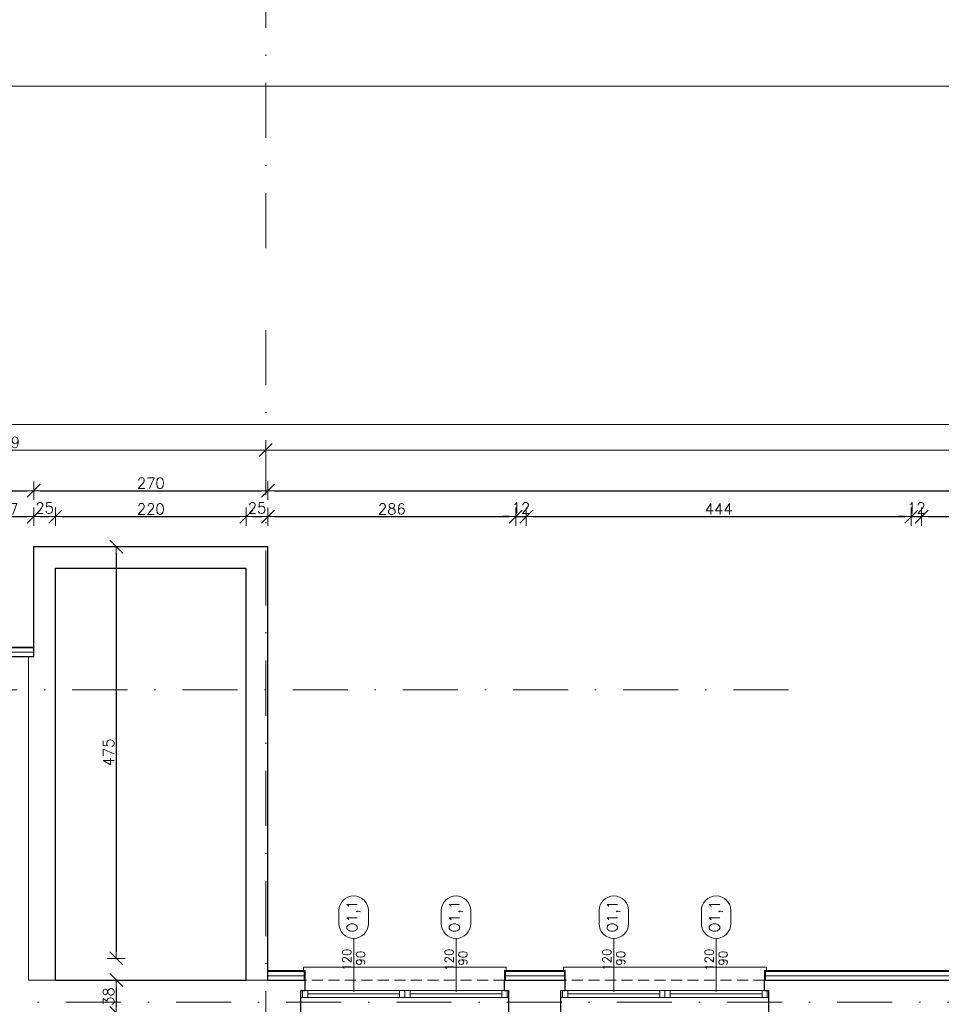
# Model space of a CAD drawing. Header units: millimetres. Extents: x 23192 to 177760, y -399809 to -79279.
# Tile 149 of 256: x 52907 to 53970, y -194342 to -193206. Entities that reach past the tile are written whole.
import ezdxf
from ezdxf.enums import TextEntityAlignment as Align

# ---------------------------------------------------------------- set-up
doc = ezdxf.new("R2010")
doc.units = ezdxf.units.MM
doc.linetypes.add('DASHDOT', pattern=[25.4, 12.7, -6.35, 0, -6.35])
doc.linetypes.add('HIDDEN', pattern=[9.525, 6.35, -3.175])
doc.layers.get('0').update_dxf_attribs({"lineweight": 0})
for name, color, linetype, lineweight in [('!! 0_ Istn-okna', 6, 'Continuous', 13), ('!! 0_ Istn-sciany', 3, 'Continuous', 30), ('!! 0_ Istn-widok', 1, 'Continuous', 15), ('!! 0_Istn-cienka', 4, 'Continuous', 9), ('!! 0_Opis_okna', 8, 'Continuous', 15), ('!! 0_Osie', 1, 'DASHDOT', 13), ('!! 1_ tynk zewn  - nowy', 21, 'Continuous', 20), ('!! 2_ remont Ocieplenie', 4, 'ZIGZAG', 5), ('!! wymiary osi', 250, 'Continuous', 9), ('0-osie-liniA', 14, 'DASHDOT', 5)]:
    doc.layers.add(name, color=color, linetype=linetype, lineweight=lineweight)
doc.layers.add('!! 0_ramki', color=66, linetype='Continuous', lineweight=9, plot=False)
doc.styles.add('ARCHETYP', font='romans.shx', dxfattribs={"height": 15})
doc.styles.add('TXT', font='simplex.shx')
doc.linetypes.add('ZIGZAG', pattern='A,0.00254,-5.08,[131,ltypeshp.shx,S=5.08,R=0,X=-5.08,Y=0],-10.16,[131,ltypeshp.shx,S=5.08,R=180,X=5.08,Y=0],-5.08', length=20.32254)
doc.dimstyles.new('DIM50', dxfattribs={"dimscale": 5, "dimtxt": 2.5, "dimasz": 1.5, "dimexe": 0, "dimexo": 0, "dimgap": 0.5, "dimtad": 1, "dimdec": 4, "dimrnd": 0.5, "dimdsep": 46, "dimtxsty": 'TXT', "dimblk1": 'TICK1', "dimblk2": 'TICK1', "dimsah": 1, "dimcen": 0, "dimse1": 1, "dimse2": 1, "dimclrd": 1, "dimclre": 7, "dimclrt": 9, "dimadec": 0, "dimazin": 0, "dimtfac": 1, "dimtdec": 4, "dimtmove": 2, "dimatfit": 3, "dimldrblk": 'TICK1', "dimfxl": 1, "dimtolj": 1, "dimarcsym": 0})

# ---------------------------------------------------------------- blocks, each defined once
blk = doc.blocks.new('TICK1')
at = {"color": 2}
blk.add_line((-1, -1), (1, 1), dxfattribs=at)
at = {"color": 0}
for p, q in [((0, 0), (-1, 0)), ((0, -1.4), (0, 1.4))]:
    blk.add_line(p, q, dxfattribs=at)
blk = doc.blocks.new('*D3757')
at = {"layer": '!! wymiary osi', "color": 1, "lineweight": -2, "transparency": 16777216}
blk.add_line((48925.2, -193735.9), (54984.2, -193735.9), dxfattribs=at)
at = {"layer": 'DEFPOINTS', "color": 0, "transparency": 16777216}
for p in [(48917.7, -193635.5), (54991.7, -193635.5), (54991.7, -193735.9)]:
    blk.add_point(p, dxfattribs=at)
at = {"layer": '!! wymiary osi', "color": 1, "lineweight": -2, "transparency": 16777216, "xscale": 7.5, "yscale": 7.5, "zscale": 7.5, "rotation": 180}
blk.add_blockref('TICK1', (48917.7, -193735.9), dxfattribs=at)
at = {"layer": '!! wymiary osi', "color": 1, "lineweight": -2, "transparency": 16777216, "xscale": 7.5, "yscale": 7.5, "zscale": 7.5}
blk.add_blockref('TICK1', (54991.7, -193735.9), dxfattribs=at)
at = {"layer": '!! wymiary osi', "color": 9, "transparency": 16777216, "insert": (51954.7, -193727.1), "char_height": 12.5, "attachment_point": 5, "style": 'TXT'}
blk.add_mtext('\\A1;6074', dxfattribs=at)
blk = doc.blocks.new('*D3762')
at = {"layer": '!! wymiary osi', "color": 1, "lineweight": -2, "transparency": 16777216}
blk.add_line((52599.7, -193765.3), (53183.7, -193765.3), dxfattribs=at)
at = {"layer": 'DEFPOINTS', "color": 0, "transparency": 16777216}
for p in [(52592.2, -193765.3), (53191.2, -193765.3), (53191.2, -193765.3)]:
    blk.add_point(p, dxfattribs=at)
at = {"layer": '!! wymiary osi', "color": 1, "lineweight": -2, "transparency": 16777216, "xscale": 7.5, "yscale": 7.5, "zscale": 7.5, "rotation": 180}
blk.add_blockref('TICK1', (52592.2, -193765.3), dxfattribs=at)
at = {"layer": '!! wymiary osi', "color": 1, "lineweight": -2, "transparency": 16777216, "xscale": 7.5, "yscale": 7.5, "zscale": 7.5}
blk.add_blockref('TICK1', (53191.2, -193765.3), dxfattribs=at)
at = {"layer": '!! wymiary osi', "color": 9, "transparency": 16777216, "insert": (52891.7, -193756.5), "char_height": 12.5, "attachment_point": 5, "style": 'TXT'}
blk.add_mtext('\\A1;599', dxfattribs=at)
blk = doc.blocks.new('*D3763')
at = {"layer": '!! wymiary osi', "color": 1, "lineweight": -2, "transparency": 16777216}
blk.add_line((53198.7, -193765.3), (54984.2, -193765.3), dxfattribs=at)
at = {"layer": 'DEFPOINTS', "color": 0, "transparency": 16777216}
for p in [(53191.2, -193765.3), (54991.7, -193765.3), (54991.7, -193765.3)]:
    blk.add_point(p, dxfattribs=at)
at = {"layer": '!! wymiary osi', "color": 1, "lineweight": -2, "transparency": 16777216, "xscale": 7.5, "yscale": 7.5, "zscale": 7.5, "rotation": 180}
blk.add_blockref('TICK1', (53191.2, -193765.3), dxfattribs=at)
at = {"layer": '!! wymiary osi', "color": 1, "lineweight": -2, "transparency": 16777216, "xscale": 7.5, "yscale": 7.5, "zscale": 7.5}
blk.add_blockref('TICK1', (54991.7, -193765.3), dxfattribs=at)
at = {"layer": '!! wymiary osi', "color": 9, "transparency": 16777216, "insert": (54091.5, -193756.5), "char_height": 12.5, "attachment_point": 5, "style": 'TXT'}
blk.add_mtext('\\A1;1800.5', dxfattribs=at)
blk = doc.blocks.new('BLOK OSIE A-B PN')
at = {"layer": '0-osie-liniA', "ltscale": 5}
blk.add_lwpolyline([(53191.2, -182063), (53191.2, -184306.7)], dxfattribs=at)
blk = doc.blocks.new('1_ok-opis')
blk.add_line((0, 111.6), (0, 50))
for points in [[(-17, 128.6), (-17, 143.6)], [(17, 128.6), (17, 143.6)]]:
    blk.add_lwpolyline(points)
for centre, start, end in [((0, 143.6), 0, 180), ((0, 128.6), 180, 0)]:
    blk.add_arc(centre, 17, start, end)
at = {"style": 'ARCHETYP'}
for tag, height, rotation, p in [('NR', 12, 90, (0, 136.9)), ('NR', 12, 270, (0, 136.9)), ('SZEROKOŚĆ', 10, 90, (-8, 78.3)), ('WYSOKOŚĆ', 10, 270, (-8, 78.3)), ('WYSOKOŚĆ', 10, 90, (8, 78.3)), ('SZEROKOŚĆ', 10, 270, (8, 78.3))]:
    blk.add_attdef(tag, text='', height=height, rotation=rotation, dxfattribs=at).set_placement(p, align=Align.MIDDLE)
blk = doc.blocks.new('*D2241')
at = {"layer": '!! wymiary osi', "color": 1, "lineweight": -2, "transparency": 16777216}
blk.add_line((51662.2, -193749.3), (52916.2, -193749.3), dxfattribs=at)
at = {"layer": 'DEFPOINTS', "color": 0, "transparency": 16777216}
for p in [(52923.7, -193749.3), (51654.7, -193904.6), (52923.7, -193904.6)]:
    blk.add_point(p, dxfattribs=at)
at = {"layer": '!! wymiary osi', "color": 1, "lineweight": -2, "transparency": 16777216, "xscale": 7.5, "yscale": 7.5, "zscale": 7.5, "rotation": 180}
blk.add_blockref('TICK1', (51654.7, -193749.3), dxfattribs=at)
at = {"layer": '!! wymiary osi', "color": 1, "lineweight": -2, "transparency": 16777216, "xscale": 7.5, "yscale": 7.5, "zscale": 7.5}
blk.add_blockref('TICK1', (52923.7, -193749.3), dxfattribs=at)
at = {"layer": '!! wymiary osi', "color": 9, "transparency": 16777216, "insert": (52289.2, -193740.6), "char_height": 12.5, "attachment_point": 5, "style": 'TXT'}
blk.add_mtext('\\A1;1269', dxfattribs=at)
blk = doc.blocks.new('*D2242')
at = {"layer": '!! wymiary osi', "color": 1, "lineweight": -2, "transparency": 16777216}
blk.add_line((52931.2, -193749.3), (53186.2, -193749.3), dxfattribs=at)
at = {"layer": 'DEFPOINTS', "color": 0, "transparency": 16777216}
for p in [(53193.7, -193749.3), (52923.7, -193904.6), (53193.7, -193904.6)]:
    blk.add_point(p, dxfattribs=at)
at = {"layer": '!! wymiary osi', "color": 1, "lineweight": -2, "transparency": 16777216, "xscale": 7.5, "yscale": 7.5, "zscale": 7.5, "rotation": 180}
blk.add_blockref('TICK1', (52923.7, -193749.3), dxfattribs=at)
at = {"layer": '!! wymiary osi', "color": 1, "lineweight": -2, "transparency": 16777216, "xscale": 7.5, "yscale": 7.5, "zscale": 7.5}
blk.add_blockref('TICK1', (53193.7, -193749.3), dxfattribs=at)
at = {"layer": '!! wymiary osi', "color": 9, "transparency": 16777216, "insert": (53058.7, -193740.6), "char_height": 12.5, "attachment_point": 5, "style": 'TXT'}
blk.add_mtext('\\A1;270', dxfattribs=at)
blk = doc.blocks.new('*D2243')
at = {"layer": '!! wymiary osi', "color": 1, "lineweight": -2, "transparency": 16777216}
blk.add_line((53201.2, -193749.3), (55021.2, -193749.3), dxfattribs=at)
at = {"layer": 'DEFPOINTS', "color": 0, "transparency": 16777216}
for p in [(55028.7, -193749.3), (53193.7, -193904.6), (55028.7, -194277.6)]:
    blk.add_point(p, dxfattribs=at)
at = {"layer": '!! wymiary osi', "color": 1, "lineweight": -2, "transparency": 16777216, "xscale": 7.5, "yscale": 7.5, "zscale": 7.5, "rotation": 180}
blk.add_blockref('TICK1', (53193.7, -193749.3), dxfattribs=at)
at = {"layer": '!! wymiary osi', "color": 1, "lineweight": -2, "transparency": 16777216, "xscale": 7.5, "yscale": 7.5, "zscale": 7.5}
blk.add_blockref('TICK1', (55028.7, -193749.3), dxfattribs=at)
at = {"layer": '!! wymiary osi', "color": 9, "transparency": 16777216, "insert": (54111.2, -193740.6), "char_height": 12.5, "attachment_point": 5, "style": 'TXT'}
blk.add_mtext('\\A1;1835', dxfattribs=at)
blk = doc.blocks.new('*D2263')
at = {"layer": '!! wymiary osi', "color": 1, "lineweight": -2, "transparency": 16777216}
blk.add_line((52931.2, -193779.1), (52941.2, -193779.1), dxfattribs=at)
at = {"layer": 'DEFPOINTS', "color": 0, "transparency": 16777216}
for p in [(52948.7, -193779.1), (52923.7, -193915.6), (52948.7, -193966.6)]:
    blk.add_point(p, dxfattribs=at)
at = {"layer": '!! wymiary osi', "color": 1, "lineweight": -2, "transparency": 16777216, "xscale": 7.5, "yscale": 7.5, "zscale": 7.5, "rotation": 180}
blk.add_blockref('TICK1', (52923.7, -193779.1), dxfattribs=at)
at = {"layer": '!! wymiary osi', "color": 1, "lineweight": -2, "transparency": 16777216, "xscale": 7.5, "yscale": 7.5, "zscale": 7.5}
blk.add_blockref('TICK1', (52948.7, -193779.1), dxfattribs=at)
at = {"layer": '!! wymiary osi', "color": 9, "transparency": 16777216, "insert": (52936.2, -193769.1), "char_height": 12.5, "attachment_point": 5, "style": 'TXT'}
blk.add_mtext('\\A1;25', dxfattribs=at)
blk = doc.blocks.new('*D2264')
at = {"layer": '!! wymiary osi', "color": 1, "lineweight": -2, "transparency": 16777216}
blk.add_line((52956.2, -193779.1), (53161.2, -193779.1), dxfattribs=at)
at = {"layer": 'DEFPOINTS', "color": 0, "transparency": 16777216}
for p in [(53168.7, -193779.1), (53168.7, -193813.6), (52948.7, -193966.6)]:
    blk.add_point(p, dxfattribs=at)
at = {"layer": '!! wymiary osi', "color": 1, "lineweight": -2, "transparency": 16777216, "xscale": 7.5, "yscale": 7.5, "zscale": 7.5, "rotation": 180}
blk.add_blockref('TICK1', (52948.7, -193779.1), dxfattribs=at)
at = {"layer": '!! wymiary osi', "color": 1, "lineweight": -2, "transparency": 16777216, "xscale": 7.5, "yscale": 7.5, "zscale": 7.5}
blk.add_blockref('TICK1', (53168.7, -193779.1), dxfattribs=at)
at = {"layer": '!! wymiary osi', "color": 9, "transparency": 16777216, "insert": (53058.7, -193770.4), "char_height": 12.5, "attachment_point": 5, "style": 'TXT'}
blk.add_mtext('\\A1;220', dxfattribs=at)
blk = doc.blocks.new('*D2265')
at = {"layer": '!! wymiary osi', "color": 1, "lineweight": -2, "transparency": 16777216}
blk.add_line((53176.2, -193779.1), (53186.2, -193779.1), dxfattribs=at)
at = {"layer": 'DEFPOINTS', "color": 0, "transparency": 16777216}
for p in [(53193.7, -193779.1), (53168.7, -193813.6), (53193.7, -194288.6)]:
    blk.add_point(p, dxfattribs=at)
at = {"layer": '!! wymiary osi', "color": 1, "lineweight": -2, "transparency": 16777216, "xscale": 7.5, "yscale": 7.5, "zscale": 7.5, "rotation": 180}
blk.add_blockref('TICK1', (53168.7, -193779.1), dxfattribs=at)
at = {"layer": '!! wymiary osi', "color": 1, "lineweight": -2, "transparency": 16777216, "xscale": 7.5, "yscale": 7.5, "zscale": 7.5}
blk.add_blockref('TICK1', (53193.7, -193779.1), dxfattribs=at)
at = {"layer": '!! wymiary osi', "color": 9, "transparency": 16777216, "insert": (53181.2, -193769.1), "char_height": 12.5, "attachment_point": 5, "style": 'TXT'}
blk.add_mtext('\\A1;25', dxfattribs=at)
blk = doc.blocks.new('*D2266')
at = {"layer": '!! wymiary osi', "color": 1, "lineweight": -2, "transparency": 16777216}
blk.add_line((53201.2, -193779.1), (53472.2, -193779.1), dxfattribs=at)
at = {"layer": 'DEFPOINTS', "color": 0, "transparency": 16777216}
for p in [(53479.7, -193779.1), (53193.7, -194288.6), (53479.7, -194326.6)]:
    blk.add_point(p, dxfattribs=at)
at = {"layer": '!! wymiary osi', "color": 1, "lineweight": -2, "transparency": 16777216, "xscale": 7.5, "yscale": 7.5, "zscale": 7.5, "rotation": 180}
blk.add_blockref('TICK1', (53193.7, -193779.1), dxfattribs=at)
at = {"layer": '!! wymiary osi', "color": 1, "lineweight": -2, "transparency": 16777216, "xscale": 7.5, "yscale": 7.5, "zscale": 7.5}
blk.add_blockref('TICK1', (53479.7, -193779.1), dxfattribs=at)
at = {"layer": '!! wymiary osi', "color": 9, "transparency": 16777216, "insert": (53336.7, -193770.4), "char_height": 12.5, "attachment_point": 5, "style": 'TXT'}
blk.add_mtext('\\A1;286', dxfattribs=at)
blk = doc.blocks.new('*D2267')
at = {"layer": '!! wymiary osi', "color": 1, "lineweight": -2, "transparency": 16777216}
for p, q in [((53472.2, -193779.1), (53464.7, -193779.1)), ((53479.7, -193779.1), (53491.7, -193779.1)), ((53499.2, -193779.1), (53506.7, -193779.1))]:
    blk.add_line(p, q, dxfattribs=at)
at = {"layer": 'DEFPOINTS', "color": 0, "transparency": 16777216}
for p in [(53491.7, -193779.1), (53479.7, -194326.6), (53491.7, -194326.6)]:
    blk.add_point(p, dxfattribs=at)
at = {"layer": '!! wymiary osi', "color": 1, "lineweight": -2, "transparency": 16777216, "xscale": 7.5, "yscale": 7.5, "zscale": 7.5}
blk.add_blockref('TICK1', (53479.7, -193779.1), dxfattribs=at)
at = {"layer": '!! wymiary osi', "color": 1, "lineweight": -2, "transparency": 16777216, "xscale": 7.5, "yscale": 7.5, "zscale": 7.5, "rotation": 180}
blk.add_blockref('TICK1', (53491.7, -193779.1), dxfattribs=at)
at = {"layer": '!! wymiary osi', "color": 9, "transparency": 16777216, "insert": (53485.7, -193769.1), "char_height": 12.5, "attachment_point": 5, "style": 'TXT'}
blk.add_mtext('\\A1;12', dxfattribs=at)
blk = doc.blocks.new('*D2268')
at = {"layer": '!! wymiary osi', "color": 1, "lineweight": -2, "transparency": 16777216}
blk.add_line((53499.2, -193779.1), (53928.2, -193779.1), dxfattribs=at)
at = {"layer": 'DEFPOINTS', "color": 0, "transparency": 16777216}
for p in [(53935.7, -193779.1), (53491.7, -194326.6), (53935.7, -194326.6)]:
    blk.add_point(p, dxfattribs=at)
at = {"layer": '!! wymiary osi', "color": 1, "lineweight": -2, "transparency": 16777216, "xscale": 7.5, "yscale": 7.5, "zscale": 7.5, "rotation": 180}
blk.add_blockref('TICK1', (53491.7, -193779.1), dxfattribs=at)
at = {"layer": '!! wymiary osi', "color": 1, "lineweight": -2, "transparency": 16777216, "xscale": 7.5, "yscale": 7.5, "zscale": 7.5}
blk.add_blockref('TICK1', (53935.7, -193779.1), dxfattribs=at)
at = {"layer": '!! wymiary osi', "color": 9, "transparency": 16777216, "insert": (53713.7, -193770.4), "char_height": 12.5, "attachment_point": 5, "style": 'TXT'}
blk.add_mtext('\\A1;444', dxfattribs=at)
blk = doc.blocks.new('*D2269')
at = {"layer": '!! wymiary osi', "color": 1, "lineweight": -2, "transparency": 16777216}
for p, q in [((53928.2, -193779.1), (53920.7, -193779.1)), ((53935.7, -193779.1), (53947.7, -193779.1)), ((53955.2, -193779.1), (53962.7, -193779.1))]:
    blk.add_line(p, q, dxfattribs=at)
at = {"layer": 'DEFPOINTS', "color": 0, "transparency": 16777216}
for p in [(53947.7, -193779.1), (53935.7, -194326.6), (53947.7, -194326.6)]:
    blk.add_point(p, dxfattribs=at)
at = {"layer": '!! wymiary osi', "color": 1, "lineweight": -2, "transparency": 16777216, "xscale": 7.5, "yscale": 7.5, "zscale": 7.5}
blk.add_blockref('TICK1', (53935.7, -193779.1), dxfattribs=at)
at = {"layer": '!! wymiary osi', "color": 1, "lineweight": -2, "transparency": 16777216, "xscale": 7.5, "yscale": 7.5, "zscale": 7.5, "rotation": 180}
blk.add_blockref('TICK1', (53947.7, -193779.1), dxfattribs=at)
at = {"layer": '!! wymiary osi', "color": 9, "transparency": 16777216, "insert": (53941.7, -193769.1), "char_height": 12.5, "attachment_point": 5, "style": 'TXT'}
blk.add_mtext('\\A1;12', dxfattribs=at)
blk = doc.blocks.new('*D2270')
at = {"layer": '!! wymiary osi', "color": 1, "lineweight": -2, "transparency": 16777216}
blk.add_line((53955.2, -193779.1), (54372.2, -193779.1), dxfattribs=at)
at = {"layer": 'DEFPOINTS', "color": 0, "transparency": 16777216}
for p in [(54379.7, -193779.1), (53947.7, -194326.6), (54379.7, -194326.6)]:
    blk.add_point(p, dxfattribs=at)
at = {"layer": '!! wymiary osi', "color": 1, "lineweight": -2, "transparency": 16777216, "xscale": 7.5, "yscale": 7.5, "zscale": 7.5, "rotation": 180}
blk.add_blockref('TICK1', (53947.7, -193779.1), dxfattribs=at)
at = {"layer": '!! wymiary osi', "color": 1, "lineweight": -2, "transparency": 16777216, "xscale": 7.5, "yscale": 7.5, "zscale": 7.5}
blk.add_blockref('TICK1', (54379.7, -193779.1), dxfattribs=at)
at = {"layer": '!! wymiary osi', "color": 9, "transparency": 16777216, "insert": (54163.7, -193770.4), "char_height": 12.5, "attachment_point": 5, "style": 'TXT'}
blk.add_mtext('\\A1;432', dxfattribs=at)
blk = doc.blocks.new('*D2420')
at = {"layer": '!! wymiary osi', "color": 1, "lineweight": -2, "transparency": 16777216}
blk.add_line((53018.8, -193821.1), (53018.8, -194281.1), dxfattribs=at)
at = {"layer": 'DEFPOINTS', "color": 0, "transparency": 16777216}
for p in [(52948.7, -193813.6), (52948.7, -194288.6), (53018.8, -194288.6)]:
    blk.add_point(p, dxfattribs=at)
at = {"layer": '!! wymiary osi', "color": 1, "lineweight": -2, "transparency": 16777216, "xscale": 7.5, "yscale": 7.5, "zscale": 7.5}
for p, rotation in [((53018.8, -193813.6), 90), ((53018.8, -194288.6), 270)]:
    blk.add_blockref('TICK1', p, dxfattribs=dict(at, rotation=rotation))
at = {"layer": '!! wymiary osi', "color": 9, "transparency": 16777216, "insert": (53010, -194051.1), "char_height": 12.5, "attachment_point": 5, "rotation": 90, "style": 'TXT'}
blk.add_mtext('\\A1;475', dxfattribs=at)
blk = doc.blocks.new('*D2421')
at = {"layer": '!! wymiary osi', "color": 1, "lineweight": -2, "transparency": 16777216}
blk.add_line((53018.8, -194321.1), (53018.8, -194344.1), dxfattribs=at)
at = {"layer": 'DEFPOINTS', "color": 0, "transparency": 16777216}
for p in [(52948.7, -194313.6), (52948.7, -194351.6), (53018.8, -194351.6)]:
    blk.add_point(p, dxfattribs=at)
at = {"layer": '!! wymiary osi', "color": 1, "lineweight": -2, "transparency": 16777216, "xscale": 7.5, "yscale": 7.5, "zscale": 7.5}
for p, rotation in [((53018.8, -194313.6), 90), ((53018.8, -194351.6), 270)]:
    blk.add_blockref('TICK1', p, dxfattribs=dict(at, rotation=rotation))
at = {"layer": '!! wymiary osi', "color": 9, "transparency": 16777216, "insert": (53010, -194332.6), "char_height": 12.5, "attachment_point": 5, "rotation": 90, "style": 'TXT'}
blk.add_mtext('\\A1;38', dxfattribs=at)
blk = doc.blocks.new('*D2624')
at = {"layer": '!! wymiary osi', "color": 1, "lineweight": -2, "transparency": 16777216}
blk.add_line((52874.2, -193779.1), (52916.2, -193779.1), dxfattribs=at)
at = {"layer": 'DEFPOINTS', "color": 0, "transparency": 16777216}
for p in [(52923.7, -193779.1), (52923.7, -193915.6), (52866.7, -193966.6)]:
    blk.add_point(p, dxfattribs=at)
at = {"layer": '!! wymiary osi', "color": 1, "lineweight": -2, "transparency": 16777216, "xscale": 7.5, "yscale": 7.5, "zscale": 7.5, "rotation": 180}
blk.add_blockref('TICK1', (52866.7, -193779.1), dxfattribs=at)
at = {"layer": '!! wymiary osi', "color": 1, "lineweight": -2, "transparency": 16777216, "xscale": 7.5, "yscale": 7.5, "zscale": 7.5}
blk.add_blockref('TICK1', (52923.7, -193779.1), dxfattribs=at)
at = {"layer": '!! wymiary osi', "color": 9, "transparency": 16777216, "insert": (52895.2, -193770.4), "char_height": 12.5, "attachment_point": 5, "style": 'TXT'}
blk.add_mtext('\\A1;57', dxfattribs=at)
blk = doc.blocks.new('BLOK OSI')
at = {"layer": '0-osie-liniA', "ltscale": 5}
for points in [[(53191.21142, -193626.89479), (53191.21142, -199860.81919)], [(51570.03302, -194041.7797), (53810.60983, -194041.7797)], [(48639.33021, -194402.0883), (55424.2848, -194402.0883)]]:
    blk.add_lwpolyline(points, dxfattribs=at)
at = {"layer": '!! wymiary osi'}
dim = blk.add_aligned_dim(p1=(48917.71142, -193635.47368), p2=(54991.71142, -193635.47368), distance=-100.4179, dimstyle='DIM50', dxfattribs=at)
dim.commit()
dim.dimension.update_dxf_attribs({"geometry": '*D3757', "text_midpoint": (51954.71142, -193727.14158)})
for base, p1, p2, picture, middle in [((53191.21142, -193765.29711), (52592.21142, -193765.29711), (53191.21142, -193765.29711), '*D3762', (52891.71142, -193756.54711)), ((54991.71142, -193765.29711), (53191.21142, -193765.29711), (54991.71142, -193765.29711), '*D3763', (54091.46142, -193756.54711))]:
    dim = blk.add_linear_dim(base=base, p1=p1, p2=p2, dimstyle='DIM50', dxfattribs=at)
    dim.commit()
    dim.dimension.update_dxf_attribs({"geometry": picture, "text_midpoint": middle})

msp = doc.modelspace()

# ---------------------------------------------------------------- linework, layer by layer
at = {"layer": '!! 0_ Istn-okna'}
for points in [[(53231.71142, -194325.5883), (53471.71142, -194325.5883)], [(53231.71142, -194333.5883), (53471.71142, -194333.5883)], [(53239.71142, -194329.5883), (53345.71142, -194329.5883)], [(53357.71142, -194329.5883), (53463.71142, -194329.5883)], [(53531.71142, -194325.5883), (53771.71142, -194325.5883)], [(53531.71142, -194333.5883), (53771.71142, -194333.5883)], [(53539.71142, -194329.5883), (53645.71142, -194329.5883)], [(53657.71142, -194329.5883), (53763.71142, -194329.5883)]]:
    msp.add_lwpolyline(points, dxfattribs=at)
for points in [[(53233.71142, -194325.5883), (53239.71142, -194325.5883), (53239.71142, -194333.5883), (53233.71142, -194333.5883)], [(53345.71142, -194325.5883), (53351.71142, -194325.5883), (53351.71142, -194333.5883), (53345.71142, -194333.5883)], [(53351.71142, -194325.5883), (53357.71142, -194325.5883), (53357.71142, -194333.5883), (53351.71142, -194333.5883)], [(53463.71142, -194325.5883), (53469.71142, -194325.5883), (53469.71142, -194333.5883), (53463.71142, -194333.5883)], [(53533.71142, -194325.5883), (53539.71142, -194325.5883), (53539.71142, -194333.5883), (53533.71142, -194333.5883)], [(53645.71142, -194325.5883), (53651.71142, -194325.5883), (53651.71142, -194333.5883), (53645.71142, -194333.5883)], [(53651.71142, -194325.5883), (53657.71142, -194325.5883), (53657.71142, -194333.5883), (53651.71142, -194333.5883)], [(53763.71142, -194325.5883), (53769.71142, -194325.5883), (53769.71142, -194333.5883), (53763.71142, -194333.5883)]]:
    msp.add_lwpolyline(points, close=True, dxfattribs=at)
at = {"layer": '!! 0_ Istn-sciany'}
for points in [[(52923.71142, -193813.5883), (53193.71142, -193813.5883)], [(52923.71142, -193940.5883), (52923.71142, -193813.5883)], [(53193.71142, -194313.5883), (53193.71142, -193813.5883)], [(52948.71142, -193838.5883), (53168.71142, -193838.5883)], [(52948.71142, -194313.5883), (52948.71142, -193838.5883)], [(53168.71142, -194313.5883), (53168.71142, -193838.5883)], [(52856.71142, -193940.5883), (52923.71142, -193940.5883)], [(52948.71142, -194313.5883), (53168.71142, -194313.5883)], [(53193.71142, -194313.5883), (53236.71142, -194313.5883)], [(53236.71142, -194325.5883), (53236.71142, -194313.5883)], [(53466.71142, -194313.5883), (53536.71142, -194313.5883)], [(53466.71142, -194325.5883), (53466.71142, -194313.5883)], [(53536.71142, -194325.5883), (53536.71142, -194313.5883)], [(53766.71142, -194313.5883), (54136.71142, -194313.5883)], [(53766.71142, -194325.5883), (53766.71142, -194313.5883)], [(53231.71142, -194325.5883), (53236.71142, -194325.5883)], [(53231.71142, -194351.5883), (53231.71142, -194325.5883)], [(53466.71142, -194325.5883), (53471.71142, -194325.5883)], [(53471.71142, -194351.5883), (53471.71142, -194325.5883)], [(53531.71142, -194325.5883), (53536.71142, -194325.5883)], [(53531.71142, -194351.5883), (53531.71142, -194325.5883)], [(53766.71142, -194325.5883), (53771.71142, -194325.5883)], [(53771.71142, -194351.5883), (53771.71142, -194325.5883)]]:
    msp.add_lwpolyline(points, dxfattribs=at)
at = {"layer": '!! 0_ Istn-widok'}
for points in [[(52917.71142, -193940.5883), (52917.71142, -194313.5883)], [(52917.71142, -193940.5883), (52923.71142, -193940.5883)], [(53468.71142, -194298.5883), (53234.71142, -194298.5883)], [(53234.71142, -194303.5883), (53234.71142, -194298.5883)], [(53468.71142, -194303.5883), (53468.71142, -194298.5883)], [(53768.71142, -194298.5883), (53534.71142, -194298.5883)], [(53534.71142, -194303.5883), (53534.71142, -194298.5883)], [(53768.71142, -194303.5883), (53768.71142, -194298.5883)], [(52917.71142, -194313.5883), (52923.71142, -194313.5883)], [(52923.71142, -194313.5883), (52948.71142, -194313.5883)], [(53168.71142, -194313.5883), (53193.71142, -194313.5883)]]:
    msp.add_lwpolyline(points, dxfattribs=at)
at = {"layer": '!! 0_Istn-cienka', "linetype": 'HIDDEN', "ltscale": 2}
for points in [[(53466.71142, -194313.5883), (53236.71142, -194313.5883)], [(53766.71142, -194313.5883), (53536.71142, -194313.5883)]]:
    msp.add_lwpolyline(points, dxfattribs=at)
at = {"layer": '!! 0_ramki'}
msp.add_lwpolyline([(52465.42916, -193282.57641), (56665.42916, -193282.57641), (56665.42916, -196252.57641), (52465.42916, -196252.57641)], close=True, dxfattribs=at)
at = {"layer": '!! 1_ tynk zewn  - nowy'}
for points in [[(52923.71142, -193929.5883), (52855.71142, -193929.5883)], [(52923.71142, -193930.5883), (52855.71142, -193930.5883)], [(53236.71142, -194302.5883), (53193.71142, -194302.5883)], [(53236.71142, -194303.5883), (53193.71142, -194303.5883)], [(53235.71142, -194313.5883), (53235.71142, -194302.5883)], [(53236.71142, -194313.5883), (53236.71142, -194302.5883)], [(53466.71142, -194313.5883), (53466.71142, -194302.5883)], [(53536.71142, -194302.5883), (53466.71142, -194302.5883)], [(53536.71142, -194303.5883), (53466.71142, -194303.5883)], [(53467.71142, -194313.5883), (53467.71142, -194302.5883)], [(53535.71142, -194313.5883), (53535.71142, -194302.5883)], [(53536.71142, -194313.5883), (53536.71142, -194302.5883)], [(53766.71142, -194313.5883), (53766.71142, -194302.5883)], [(54136.71142, -194302.5883), (53766.71142, -194302.5883)], [(54136.71142, -194303.5883), (53766.71142, -194303.5883)], [(53767.71142, -194313.5883), (53767.71142, -194302.5883)]]:
    msp.add_lwpolyline(points, dxfattribs=at)
at = {"layer": '!! 2_ remont Ocieplenie', "linetype": 'ZIGZAG', "ltscale": 0.75}
for points in [[(52923.71142, -193935.5883), (52856.71142, -193935.5883)], [(53236.71142, -194308.5883), (53193.71142, -194308.5883)], [(53536.71142, -194308.5883), (53466.71142, -194308.5883)], [(54136.71142, -194308.5883), (53766.71142, -194308.5883)]]:
    msp.add_lwpolyline(points, dxfattribs=at)

# ---------------------------------------------------------------- block references
at = {"layer": '!! 0_Opis_okna'}
ref = msp.add_blockref('1_ok-opis', (53292.71142, -194377.11446), dxfattribs=at)
ref.add_attrib('WYSOKOŚĆ', '90', dxfattribs={"layer": '0', "height": 10, "rotation": 90, "style": 'ARCHETYP'}).set_placement((53300.71142, -194288.39405), align=Align.MIDDLE)
ref.add_attrib('SZEROKOŚĆ', '120', dxfattribs={"layer": '0', "height": 10, "rotation": 90, "style": 'ARCHETYP'}).set_placement((53284.71142, -194290.16751), align=Align.MIDDLE)
ref.add_attrib('NR', 'O1,1', dxfattribs={"layer": '0', "height": 12, "rotation": 90, "style": 'ARCHETYP'}).set_placement((53292.71142, -194240.21302), align=Align.MIDDLE)
ref = msp.add_blockref('1_ok-opis', (53410.71142, -194377.11446), dxfattribs=at)
ref.add_attrib('WYSOKOŚĆ', '90', dxfattribs={"layer": '0', "height": 10, "rotation": 90, "style": 'ARCHETYP'}).set_placement((53418.71142, -194288.39405), align=Align.MIDDLE)
ref.add_attrib('SZEROKOŚĆ', '120', dxfattribs={"layer": '0', "height": 10, "rotation": 90, "style": 'ARCHETYP'}).set_placement((53402.71142, -194290.16751), align=Align.MIDDLE)
ref.add_attrib('NR', 'O1,1', dxfattribs={"layer": '0', "height": 12, "rotation": 90, "style": 'ARCHETYP'}).set_placement((53410.71142, -194240.21302), align=Align.MIDDLE)
ref = msp.add_blockref('1_ok-opis', (53592.71142, -194377.11446), dxfattribs=at)
ref.add_attrib('WYSOKOŚĆ', '90', dxfattribs={"layer": '0', "height": 10, "rotation": 90, "style": 'ARCHETYP'}).set_placement((53600.71142, -194288.39405), align=Align.MIDDLE)
ref.add_attrib('SZEROKOŚĆ', '120', dxfattribs={"layer": '0', "height": 10, "rotation": 90, "style": 'ARCHETYP'}).set_placement((53584.71142, -194290.16751), align=Align.MIDDLE)
ref.add_attrib('NR', 'O1,1', dxfattribs={"layer": '0', "height": 12, "rotation": 90, "style": 'ARCHETYP'}).set_placement((53592.71142, -194240.21302), align=Align.MIDDLE)
ref = msp.add_blockref('1_ok-opis', (53710.71142, -194377.11446), dxfattribs=at)
ref.add_attrib('WYSOKOŚĆ', '90', dxfattribs={"layer": '0', "height": 10, "rotation": 90, "style": 'ARCHETYP'}).set_placement((53718.71142, -194288.39405), align=Align.MIDDLE)
ref.add_attrib('SZEROKOŚĆ', '120', dxfattribs={"layer": '0', "height": 10, "rotation": 90, "style": 'ARCHETYP'}).set_placement((53702.71142, -194290.16751), align=Align.MIDDLE)
ref.add_attrib('NR', 'O1,1', dxfattribs={"layer": '0', "height": 12, "rotation": 90, "style": 'ARCHETYP'}).set_placement((53710.71142, -194240.21302), align=Align.MIDDLE)
at = {"layer": '!! 0_Osie'}
for name, p in [('BLOK OSIE A-B PN', (0, -9182.23287)), ('BLOK OSI', (0, 63))]:
    msp.add_blockref(name, p, dxfattribs=at)

# ---------------------------------------------------------------- dimensions: what is measured, and where the dimension line sits
at = {"layer": '!! wymiary osi'}
for base, p1, p2, picture, middle in [((52923.71142, -193749.32362), (51654.71142, -193904.5883), (52923.71142, -193904.5883), '*D2241', (52289.21142, -193740.57362)), ((53193.71142, -193749.32362), (52923.71142, -193904.5883), (53193.71142, -193904.5883), '*D2242', (53058.71142, -193740.57362)), ((55028.71142, -193749.32362), (53193.71142, -193904.5883), (55028.71142, -194277.5883), '*D2243', (54111.21142, -193740.57362)), ((52923.71142, -193779.12584), (52866.71142, -193966.5883), (52923.71142, -193915.5883), '*D2624', (52895.21142, -193770.37584)), ((52948.71142, -193779.12584), (52923.71142, -193915.5883), (52948.71142, -193966.5883), '*D2263', (52936.21142, -193769.12584)), ((53168.71142, -193779.12584), (52948.71142, -193966.5883), (53168.71142, -193813.5883), '*D2264', (53058.71142, -193770.37584)), ((53193.71142, -193779.12584), (53168.71142, -193813.5883), (53193.71142, -194288.5883), '*D2265', (53181.21142, -193769.12584)), ((53479.71142, -193779.12584), (53193.71142, -194288.5883), (53479.71142, -194326.5883), '*D2266', (53336.71142, -193770.37584)), ((53491.71142, -193779.12584), (53479.71142, -194326.5883), (53491.71142, -194326.5883), '*D2267', (53485.71142, -193769.12584)), ((53935.71142, -193779.12584), (53491.71142, -194326.5883), (53935.71142, -194326.5883), '*D2268', (53713.71142, -193770.37584)), ((53947.71142, -193779.12584), (53935.71142, -194326.5883), (53947.71142, -194326.5883), '*D2269', (53941.71142, -193769.12584)), ((54379.71142, -193779.12584), (53947.71142, -194326.5883), (54379.71142, -194326.5883), '*D2270', (54163.71142, -193770.37584))]:
    dim = msp.add_linear_dim(base=base, p1=p1, p2=p2, dimstyle='DIM50', dxfattribs=at)
    dim.commit()
    dim.dimension.update_dxf_attribs({"geometry": picture, "text_midpoint": middle})
for base, p1, p2, picture, middle in [((53018.78015, -194288.5883), (52948.71142, -193813.5883), (52948.71142, -194288.5883), '*D2420', (53010.03015, -194051.0883)), ((53018.78015, -194351.5883), (52948.71142, -194313.5883), (52948.71142, -194351.5883), '*D2421', (53010.03015, -194332.5883))]:
    dim = msp.add_linear_dim(base=base, p1=p1, p2=p2, angle=90, dimstyle='DIM50', dxfattribs=at)
    dim.commit()
    dim.dimension.update_dxf_attribs({"geometry": picture, "text_midpoint": middle})

doc.saveas('drawing.dxf')
